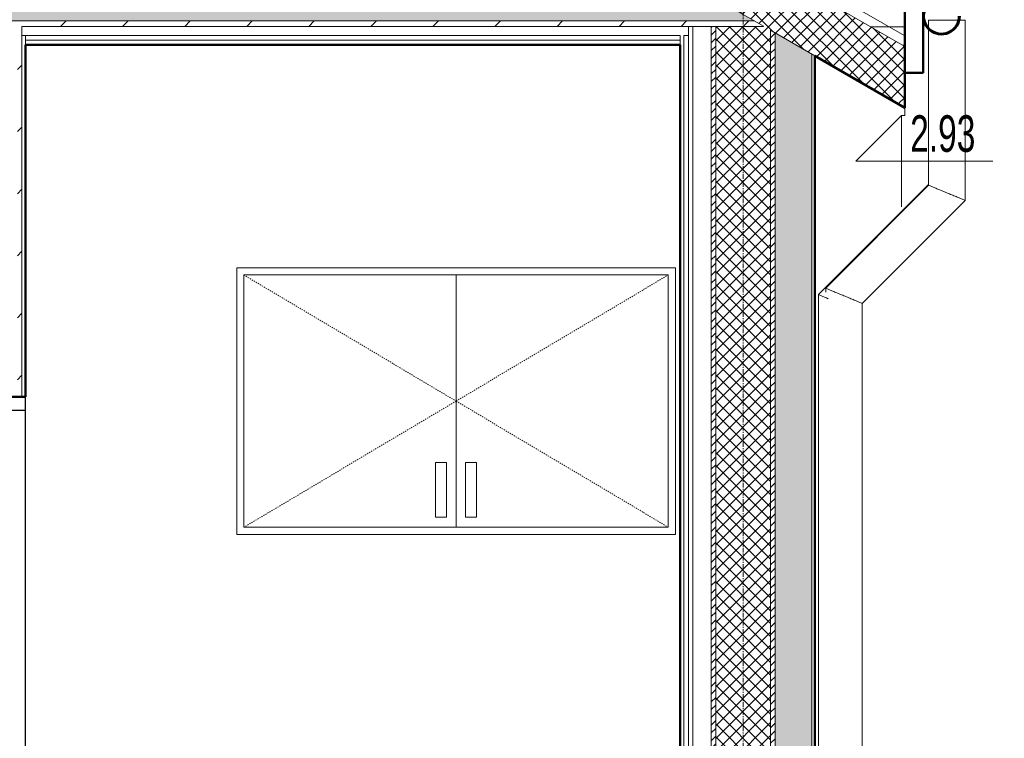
# Model space of a CAD drawing. Header units: millimetres. Extents: x -37728 to 44100, y 631619 to 691915.
# Tile 202 of 256: x -1761 to 932, y 686230 to 688196. Entities that reach past the tile are written whole.
import ezdxf

# ---------------------------------------------------------------- set-up
doc = ezdxf.new("R2010")
doc.units = ezdxf.units.MM
doc.linetypes.add('Kreska', pattern=[0.635, 0.3175, -0.3175])
doc.linetypes.add('Linia siatki', pattern=[2.2225, 1.27, -0.3175, 0.3175, -0.3175])
doc.layers.add('_XREF', color=7, linetype='Continuous')
for name, color, linetype, lineweight in [('A-DOOR', 252, 'Continuous', 5), ('A-DOOR-FRAM', 252, 'Continuous', 25), ('A-FLOR', 252, 'Continuous', 5), ('A-FLOR-MCUT', 252, 'Continuous', 5), ('A-FLOR-PATT', 252, 'Continuous', 5), ('A-ROOF', 252, 'Continuous', 5), ('A-ROOF-MCUT', 252, 'Continuous', 50), ('A-ROOF-PATT', 252, 'Continuous', 5), ('A-WALL', 252, 'Continuous', 35), ('A-WALL-PATT', 252, 'Continuous', 35), ('G-ANNO-DIMS', 252, 'Continuous', 5), ('I-FURN', 252, 'Continuous', 5), ('I-FURN-HDLN', 252, 'Kreska', 5), ('P-PIPE', 252, 'Continuous', 5), ('S-GRID', 252, 'Continuous', 5)]:
    doc.layers.add(name, color=color, linetype=linetype, lineweight=lineweight)
doc.styles.add('Arial Narrow_1', font='ARIALN.TTF', dxfattribs={"width": 0.8, "height": 10})
pattern_1 = [(0, (-605.9514, 3277.6592), (2.381, 1.375), [1.587, -3.175]), (120, (-605.9514, 3277.6592), (-2.381285, 1.3745065), [1.588, -3.175]), (60, (-605.9514, 3277.6592), (-0.000285, 2.7495065), [0, -3.175, 1.587, 0])]
pattern_2 = [(45, (-605.9514, 3277.6592), (-1.06066, 1.06066), [])]
pattern_3 = [(45, (-605.9514, 3277.6592), (-1.767767, 1.767767), []), (135, (-605.9514, 3277.6592), (-1.767767, -1.767767), [])]
pattern_4 = [(0, (-605.9514, 3277.659), (0, 5), [])]
pattern_5 = [(45, (-605.951, 3277.659), (-8.48528, 8.48528), [])]

# ---------------------------------------------------------------- blocks, each defined once
blk = doc.blocks.new('ARu Rura spustowa okrągła ___FK_04_0 - Na ziemię _φ10_-9220802-Przekrój')
at = {"layer": 'P-PIPE', "color": 252}
for p, q in [((66363.22, 316.69), (66363.22, 314.63)), ((66371.25, 316.69), (66363.22, 316.69)), ((66373.22, 316.69), (66371.45, 316.69)), ((66373.22, 267.4), (66373.22, 316.69)), ((66363.22, 314.38), (66363.22, 271.54)), ((66363.22, 271.54), (66335.06, 243.38)), ((66345.06, 239.23), (66373.22, 267.4)), ((66335.06, 243.38), (66335.06, 242.28)), ((66345.06, 12.94), (66345.06, 239.23)), ((66357.55, 9.03), (66345.06, 12.94)), ((66354.72, -0.03), (66357.55, 9.03)), ((66335.06, 7.01), (66335.06, 5.58)), ((66335.06, 5.58), (66352.93, 0))]:
    blk.add_line(p, q, dxfattribs=at)
for points, knots in [([(66363.22, 271.54), (66363.22, 271.54), (66363.34, 271.49), (66363.84, 271.28), (66364.65, 270.95), (66365.52, 270.59), (66366.31, 270.26), (66366.93, 270.01), (66367.57, 269.74), (66368.22, 269.47), (66368.88, 269.2), (66369.52, 268.93), (66370.14, 268.67), (66370.93, 268.35), (66371.8, 267.99), (66372.6, 267.65), (66373.11, 267.44), (66373.22, 267.4), (66373.22, 267.4)], [0, 0, 0, 0, 0.083333, 0.166667, 0.25, 0.333333, 0.375, 0.416667, 0.458333, 0.5, 0.541667, 0.583333, 0.625, 0.666667, 0.75, 0.833333, 0.916667, 1, 1, 1, 1]), ([(66335.06, 243.38), (66335.06, 243.38), (66335.18, 243.33), (66335.68, 243.12), (66336.49, 242.79), (66337.36, 242.43), (66338.14, 242.1), (66338.76, 241.84), (66339.41, 241.58), (66340.06, 241.31), (66340.72, 241.03), (66341.36, 240.77), (66341.98, 240.51), (66342.77, 240.19), (66343.64, 239.82), (66344.44, 239.49), (66344.95, 239.28), (66345.06, 239.23), (66345.06, 239.23)], [0, 0, 0, 0, 0.083333, 0.166667, 0.25, 0.333333, 0.375, 0.416667, 0.458333, 0.5, 0.541667, 0.583333, 0.625, 0.666667, 0.75, 0.833333, 0.916667, 1, 1, 1, 1]), ([(66335.06, 5.58), (66335.06, 5.58), (66335.18, 5.67), (66335.6, 5.98), (66336.08, 6.34), (66336.52, 6.65), (66337.01, 7.02), (66337.56, 7.42), (66338.14, 7.85), (66338.76, 8.31), (66339.41, 8.78), (66339.95, 9.18), (66340.39, 9.5), (66340.82, 9.82), (66341.25, 10.14), (66341.67, 10.44), (66342.08, 10.74), (66342.57, 11.1), (66343.11, 11.5), (66343.61, 11.87), (66344.04, 12.18), (66344.53, 12.54), (66344.95, 12.85), (66345.06, 12.93), (66345.06, 12.94)], [0, 0, 0, 0, 0.083333, 0.166667, 0.208333, 0.25, 0.291667, 0.333333, 0.375, 0.416667, 0.458333, 0.5, 0.520833, 0.541667, 0.583333, 0.604167, 0.625, 0.666667, 0.708333, 0.75, 0.791667, 0.833333, 0.916667, 1, 1, 1, 1])]:
    blk.add_open_spline(points, degree=3, knots=knots, dxfattribs=at)
blk = doc.blocks.new('MEBLE szafa ubraniowa gorna czesc - MEBLE szafa aktowa-8959063-Przekrój')
at = {"layer": 'I-FURN', "color": 252}
for p, q in [((66173.98, 249), (66293.98, 249)), ((66173.98, 249), (66173.98, 176)), ((66293.98, 249), (66293.98, 176)), ((66175.98, 178), (66175.98, 247)), ((66175.98, 247), (66291.98, 247)), ((66233.98, 247), (66233.98, 178)), ((66291.98, 247), (66291.98, 178)), ((66228.37, 195.74), (66228.37, 180.74)), ((66231.37, 195.74), (66228.37, 195.74)), ((66231.37, 180.74), (66231.37, 195.74)), ((66239.59, 195.74), (66236.59, 195.74)), ((66236.59, 195.74), (66236.59, 180.74)), ((66239.59, 180.74), (66239.59, 195.74)), ((66228.37, 180.74), (66231.37, 180.74)), ((66236.59, 180.74), (66239.59, 180.74)), ((66291.98, 178), (66175.98, 178)), ((66293.98, 176), (66173.98, 176))]:
    blk.add_line(p, q, dxfattribs=at)
at = {"layer": 'I-FURN-HDLN', "color": 252}
for p, q in [((66175.98, 247), (66233.98, 212.5)), ((66233.98, 212.5), (66291.98, 247)), ((66233.98, 212.5), (66175.98, 178)), ((66233.98, 212.5), (66291.98, 178))]:
    blk.add_line(p, q, dxfattribs=at)
blk = doc.blocks.new('ARu Rura spustowa okrągła ___FK_04_0 - Na ziemię _φ10_-9220853-Przekrój')
at = {"layer": 'P-PIPE', "color": 252}
for p, q in [((66363.14, 316.69), (66363.14, 314.69)), ((66363.18, 316.69), (66363.14, 316.69)), ((66363.14, 314.44), (66363.14, 271.72)), ((66363.14, 271.72), (66333.06, 241.63)), ((66333.06, 241.63), (66333.06, 6.63)), ((66355.55, 10.08), (66345.06, 13.36)), ((66355.45, 9.73), (66355.55, 10.08)), ((66333.06, 6.63), (66335.06, 6.01))]:
    blk.add_line(p, q, dxfattribs=at)
blk.add_open_spline([(66363.14, 271.72), (66363.14, 271.72), (66363.16, 271.71), (66363.18, 271.7)], degree=3, dxfattribs=at)
for points, knots in [([(66333.06, 241.63), (66333.06, 241.64), (66333.18, 241.59), (66333.68, 241.38), (66334.49, 241.04), (66335.25, 240.73), (66335.7, 240.54), (66335.77, 240.51)], [0, 0, 0, 0, 0.0833333, 0.1666667, 0.25, 0.3333333, 0.3484017, 0.3484017, 0.3484017, 0.3484017]), ([(66333.06, 6.63), (66333.06, 6.63), (66333.18, 6.71), (66333.6, 7.02), (66334.08, 7.38), (66334.52, 7.7), (66335.01, 8.06), (66335.44, 8.38), (66335.7, 8.57), (66335.77, 8.62)], [0, 0, 0, 0, 0.0833333, 0.1666667, 0.2083333, 0.25, 0.2916667, 0.3333333, 0.3484017, 0.3484017, 0.3484017, 0.3484017])]:
    blk.add_open_spline(points, degree=3, knots=knots, dxfattribs=at)
blk = doc.blocks.new('Drz Drzwi pełne x1 ___FK_04_1 - Dd - W - DRE zwykłe - 88 x 207_3 _80 x 200_-9031214-Przekrój')
at = {"layer": 'A-DOOR-FRAM', "color": 252}
for p, q in [((66101.76, 213.7), (66101.76, 210)), ((66116.26, 213.7), (66101.76, 213.7)), ((66116.26, 210), (66116.26, 213.7)), ((66101.76, 210), (66116.26, 210)), ((66101.76, 10), (66101.76, 210)), ((66116.26, 10), (66116.26, 210))]:
    blk.add_line(p, q, dxfattribs=at)
blk = doc.blocks.new('Rzędne punktów - Znacznik rzędnej-817464-Przekrój')
at = {"layer": 'G-ANNO-DIMS', "color": 252}
for p, q in [((66045.74, 341.5), (66045.74, 366.5)), ((66033.24, 354), (66045.74, 341.5)), ((66033.24, 354), (66070.74, 354))]:
    blk.add_line(p, q, dxfattribs=at)
blk = doc.blocks.new('A$C4e31ac75')
at = {"layer": 'A-FLOR-PATT', "lineweight": 5}
h = blk.add_hatch(dxfattribs=at)
h.set_pattern_fill('FP_8', color=256, style=0, pattern_type=2)
h.set_pattern_definition(pattern_1)
h.paths.add_polyline_path([(-534.21, 3291.16), (-297.4, 3291.16), (-340.71, 3316.16), (-1045.19, 3316.16), (-1076.65, 3298), (-1076.65, 3291.16), (-661.35, 3291.16)])
h = blk.add_hatch(dxfattribs=at)
h.set_pattern_fill('FP_17', color=256, style=0, pattern_type=2)
h.set_pattern_definition(pattern_5)
h.paths.add_polyline_path([(-1076.65, 3289.66), (-295, 3289.66), (-295, 3289.77), (-297.4, 3291.16), (-1076.65, 3291.16)])
at = {"layer": 'A-ROOF-PATT', "lineweight": 5}
h = blk.add_hatch(dxfattribs=at)
h.set_pattern_fill('FP_14', color=256, style=0, pattern_type=2)
h.set_pattern_definition(pattern_4)
h.paths.add_polyline_path([(-256.3, 3287.06), (-256.3, 3291.68), (-692.95, 3543.78), (-1129.6, 3291.68), (-1129.6, 3287.06), (-692.95, 3539.16), (-264.03, 3291.52)])
h = blk.add_hatch(dxfattribs=at)
h.set_pattern_fill('FP_14', color=256, style=0, pattern_type=2)
h.set_pattern_definition(pattern_4)
h.paths.add_polyline_path([(-256.3, 3284.17), (-256.3, 3287.06), (-692.95, 3539.16), (-1129.6, 3287.06), (-1129.6, 3284.17), (-692.95, 3536.27), (-260.85, 3286.8)])
h = blk.add_hatch(dxfattribs=at)
h.set_pattern_fill('FP_10', color=256, style=0, pattern_type=2)
h.set_pattern_definition(pattern_3)
h.paths.add_polyline_path([(-256.3, 3267.43), (-256.3, 3284.17), (-692.95, 3536.27), (-1129.6, 3284.17), (-1129.6, 3267.43), (-692.95, 3519.53), (-279.92, 3281.06)])
at = {"layer": 'A-WALL-PATT', "lineweight": 5}
h = blk.add_hatch(dxfattribs=at)
h.set_pattern_fill('FP_17', color=256, style=0, pattern_type=2)
h.set_pattern_definition(pattern_5)
h.paths.add_polyline_path([(-499, 3188.36), (-497.75, 3188.36), (-497.75, 3289.66), (-499, 3289.66), (-499, 3261.27)])
h = blk.add_hatch(dxfattribs=at)
h.set_pattern_fill('FP_9', color=256, style=0, pattern_type=2)
h.set_pattern_definition(pattern_2)
h.paths.add_polyline_path([(-308, 2999.66), (-308, 3289.66), (-309.25, 3289.66), (-309.25, 2999.66)])
h = blk.add_hatch(dxfattribs=at)
h.set_pattern_fill('FP_10', color=256, style=0, pattern_type=2)
h.set_pattern_definition(pattern_3)
h.paths.add_polyline_path([(-293, 2999.66), (-293, 3288.62), (-295, 3289.77), (-295, 3289.66), (-308, 3289.66), (-308, 2999.66)])
h = blk.add_hatch(dxfattribs=at)
h.set_pattern_fill('FP_9', color=256, style=0, pattern_type=2)
h.set_pattern_definition(pattern_2)
h.paths.add_polyline_path([(-293, 2999.66), (-291.75, 2999.66), (-291.75, 3287.89), (-293, 3288.62), (-293, 3005.98)])
h = blk.add_hatch(dxfattribs=at)
h.set_pattern_fill('FP_8', color=256, style=0, pattern_type=2)
h.set_pattern_definition(pattern_1)
h.paths.add_polyline_path([(-283.75, 2999.66), (-281.75, 2999.66), (-281.75, 3282.12), (-291.75, 3287.89), (-291.75, 2999.66)])
at = {"layer": 'A-FLOR', "lineweight": 50}
blk.add_line((-496.75, 3284.66), (-317.75, 3284.66), dxfattribs=at)
at = {"layer": 'A-FLOR-MCUT'}
for p, q in [((-297.4, 3291.16), (-1076.65, 3291.16)), ((-295, 3289.66), (-497.75, 3289.66)), ((-315.5, 3287.16), (-315.5, 3289.66)), ((-317.75, 3287.16), (-496.75, 3287.16)), ((-317.75, 3285.91), (-496.75, 3285.91))]:
    blk.add_line(p, q, dxfattribs=at)
at = {"layer": 'A-ROOF'}
for p, q in [((-256.3, 3287.06), (-692.95, 3539.16)), ((-692.95, 3536.27), (-256.3, 3284.17)), ((-340.71, 3316.16), (-295, 3289.77))]:
    blk.add_line(p, q, dxfattribs=at)
at = {"layer": 'A-ROOF', "lineweight": 50}
for p, q in [((-280.95, 3281.66), (-256.3, 3267.43)), ((-256.3, 3267.43), (-256.3, 3276.99))]:
    blk.add_line(p, q, dxfattribs=at)
at = {"layer": 'A-ROOF-MCUT'}
for p, q in [((-256.3, 3293.99), (-256.3, 3276.99)), ((-251.3, 3276.99), (-251.3, 3293.99)), ((-256.3, 3276.99), (-251.3, 3276.99))]:
    blk.add_line(p, q, dxfattribs=at)
for radius, start in [(5, 162.5424), (4.8, 161.8096)]:
    blk.add_arc((-246.3, 3292.49), radius, start, 0, dxfattribs=at)
at = {"layer": 'A-WALL', "lineweight": 5}
for p, q in [((-497.75, 3188.36), (-497.75, 3289.66)), ((-314.25, 2985.66), (-314.25, 3289.66)), ((-309.25, 2985.66), (-309.25, 3289.66)), ((-308, 2985.66), (-308, 3289.66)), ((-295, 3289.77), (-295, 3289.66)), ((-280.95, 3281.66), (-293, 3288.62)), ((-293, 2985.66), (-293, 3288.62)), ((-291.75, 3287.89), (-291.75, 2904.66)), ((-496.75, 3287.16), (-497.75, 3287.16)), ((-496.75, 3284.66), (-496.75, 3287.16)), ((-317.75, 3287.16), (-317.75, 3284.66)), ((-315.5, 3287.16), (-316.75, 3287.16)), ((-316.75, 2985.66), (-316.75, 3287.16)), ((-315.5, 2985.66), (-315.5, 3287.16)), ((-281.75, 2999.66), (-281.75, 3282.12))]:
    blk.add_line(p, q, dxfattribs=at)
at = {"layer": 'A-WALL', "lineweight": 50}
for p, q in [((-496.75, 3188.36), (-496.75, 3284.66)), ((-317.75, 3284.66), (-317.75, 3066.66)), ((-280.95, 2999.66), (-280.95, 3281.66)), ((-511.25, 3188.36), (-496.75, 3188.36))]:
    blk.add_line(p, q, dxfattribs=at)
at = {"layer": 'G-ANNO-DIMS'}
for p, q in [((-256.3, 3267.43), (-256.3, 3265.33)), ((-256.3, 3265.33), (-257.23, 3265.33))]:
    blk.add_line(p, q, dxfattribs=at)
at = {"layer": 'S-GRID', "linetype": 'Linia siatki'}
blk.add_line((-300.5, 2696.79), (-300.5, 3618.35), dxfattribs=at)
at = {"layer": 'A-DOOR'}
blk.add_blockref('Drz Drzwi pełne x1 ___FK_04_1 - Dd - W - DRE zwykłe - 88 x 207_3 _80 x 200_-9031214-Przekrój', (-66613.01, 2974.66), dxfattribs=at)
at = {"layer": 'G-ANNO-DIMS', "extrusion": (0, 0, -1), "rotation": 180}
blk.add_blockref('Rzędne punktów - Znacznik rzędnej-817464-Przekrój', (66302.97, 3606.83), dxfattribs=at)
at = {"layer": 'I-FURN'}
blk.add_blockref('MEBLE szafa ubraniowa gorna czesc - MEBLE szafa aktowa-8959063-Przekrój', (-66613.01, 2974.66), dxfattribs=at)
at = {"layer": 'P-PIPE'}
for name in ['ARu Rura spustowa okrągła ___FK_04_0 - Na ziemię _φ10_-9220853-Przekrój', 'ARu Rura spustowa okrągła ___FK_04_0 - Na ziemię _φ10_-9220802-Przekrój']:
    blk.add_blockref(name, (-66613.01, 2974.66), dxfattribs=at)
at = {"layer": 'G-ANNO-DIMS', "insert": (-254.85, 3265.36), "char_height": 10, "width": 21.4907, "attachment_point": 1, "line_spacing_factor": 0.974696, "style": 'Arial Narrow_1'}
blk.add_mtext('2.93', dxfattribs=at)

msp = doc.modelspace()

# ---------------------------------------------------------------- block references
at = {"layer": '_XREF', "xscale": 10, "yscale": 10, "zscale": 10}
msp.add_blockref('A$C4e31ac75', (3222.8, 655281.1), dxfattribs=at)

doc.saveas('drawing.dxf')
